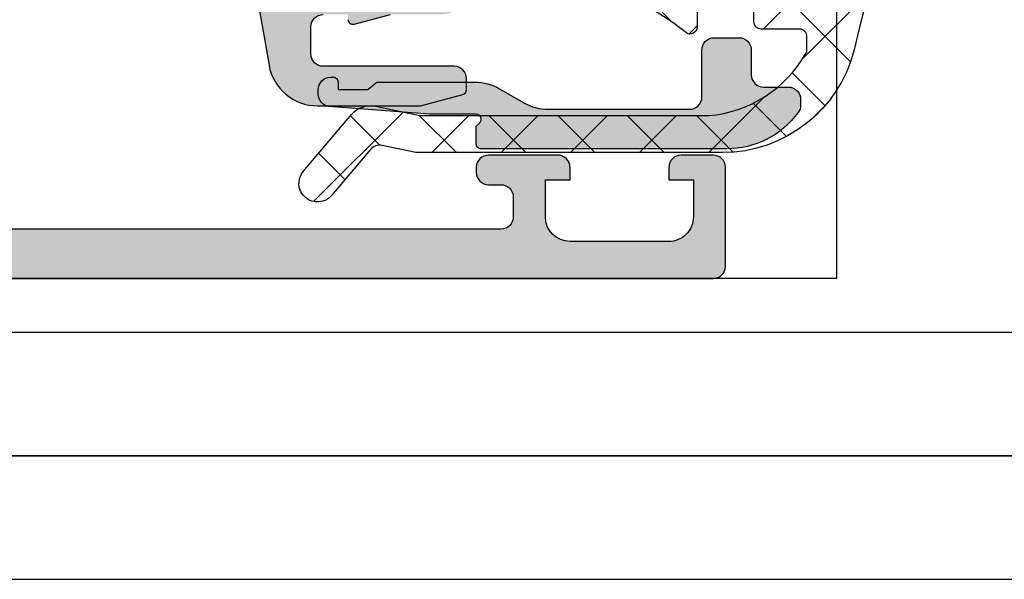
# Model space of a CAD drawing. Header units: millimetres. Extents: x 373037 to 682063, y 76092 to 274210.
# Tile 95 of 256: x 667179 to 667219, y 249592 to 249615. Entities that reach past the tile are written whole.
import ezdxf

# ---------------------------------------------------------------- set-up
doc = ezdxf.new("R2010")
doc.units = ezdxf.units.MM
doc.header["$LTSCALE"] = 100
doc.linetypes.add('ČÁRKOVANÁ', pattern=[19.049999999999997, 12.7, -6.35])
doc.layers.add('PUDORYS', color=253, linetype='CONTINUOUS')

msp = doc.modelspace()

# ---------------------------------------------------------------- hatches: boundary and pattern name
at = {"layer": 'PUDORYS', "true_color": 0x939598}
h = msp.add_hatch(color=252, dxfattribs=at)
edge = h.paths.add_edge_path(flags=16)
edge.add_line((667189.9382820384, 249616.8325612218), (667189.9382820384, 249621.0323112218))
edge.add_ellipse((667190.4382816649, 249621.0323115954), major_axis=(-0.4999996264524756, 0), ratio=1, start_angle=-90.00004280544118, end_angle=4.280877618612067e-05, ccw=False)
edge.add_line((667190.4382820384, 249621.5323112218), (667194.8383060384, 249621.5323112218))
edge.add_ellipse((667194.838306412, 249621.0323115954), major_axis=(-0.4999996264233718, 0), ratio=1, start_angle=179.9999571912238, end_angle=270.0000428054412, ccw=False)
edge.add_line((667195.3383060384, 249621.0323112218), (667195.3383060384, 249616.8325622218))
edge.add_ellipse((667194.8383055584, 249616.8325627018), major_axis=(-0.5000004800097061, 0), ratio=1, start_angle=90.00005500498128, end_angle=179.9999449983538, ccw=False)
edge.add_line((667194.8383060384, 249616.3325622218), (667190.4382820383, 249616.3325612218))
edge.add_ellipse((667190.4382816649, 249616.8325608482), major_axis=(-0.4999996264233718, 0), ratio=1, start_angle=-4.280877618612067e-05, end_angle=90.00004280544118, ccw=False)
edge = h.paths.add_edge_path()
edge.add_line((667187.9399010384, 249619.7459652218), (667189.1396610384, 249612.9829652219))
edge.add_arc((667191.10891267, 249613.332309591), 1.999998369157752, 190.0595901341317, 270.0000392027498)
edge.add_line((667191.1089140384, 249611.3323112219), (667195.2738870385, 249611.3323112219))
edge.add_line((667195.2738870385, 249611.3323112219), (667196.9916760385, 249611.7925922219))
edge.add_arc((667196.9399121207, 249611.9857772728), 0.1999999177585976, 285.0000385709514, 359.9999853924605)
edge.add_line((667197.1399120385, 249611.9857772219), (667197.1399120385, 249612.4323112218))
edge.add_arc((667196.639912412, 249612.4323115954), 0.4999996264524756, 359.9999571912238, 450.0000428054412)
edge.add_line((667196.6399120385, 249612.9323112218), (667191.3399120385, 249612.9323112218))
edge.add_arc((667191.339911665, 249613.4323108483), 0.4999996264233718, 179.9999571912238, 270.0000428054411, ccw=False)
edge.add_line((667190.8399120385, 249613.4323112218), (667190.8399120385, 249614.5325612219))
edge.add_arc((667191.3399125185, 249614.5325607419), 0.5000004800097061, 90.00005500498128, 179.9999449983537, ccw=False)
edge.add_line((667191.3399120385, 249615.0325612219), (667192.3399120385, 249615.0325612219))
edge.add_line((667192.3399120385, 249615.0325612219), (667192.3399120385, 249614.8325612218))
edge.add_arc((667192.5399121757, 249614.8325615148), 0.2000001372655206, 180.0000839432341, 285.0000053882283)
edge.add_line((667192.5916760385, 249614.6393762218), (667194.0590640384, 249615.0325622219))
edge.add_line((667194.0590640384, 249615.0325622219), (667196.1399120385, 249615.0325622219))
edge.add_arc((667196.1399110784, 249616.0325631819), 1.00000096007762, 270.0000550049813, 359.9999449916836)
edge.add_line((667197.1399120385, 249616.0325622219), (667197.1399120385, 249626.9320642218))
edge.add_arc((667196.7399117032, 249626.9320644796), 0.400000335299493, 359.9999630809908, 479.9999168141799)
edge.add_line((667196.5399120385, 249627.2784752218), (667195.6770640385, 249626.7803092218))
edge.add_line((667195.6770640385, 249626.7803092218), (667194.1849030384, 249626.3524392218))
edge.add_arc((667194.2675944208, 249626.0640604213), 0.3000003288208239, 106.0000168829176, 210.1792413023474)
edge.add_line((667194.0082570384, 249625.9132482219), (667195.4399920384, 249623.4476372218))
edge.add_line((667195.4399920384, 249623.4476372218), (667195.4399920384, 249623.0272182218))
edge.add_arc((667195.248423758, 249623.0237257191), 0.1916001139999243, -92.52222190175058, 1.0444500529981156, ccw=False)
edge.add_line((667195.2399920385, 249622.8323112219), (667188.7505530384, 249622.8323112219))
edge.add_arc((667188.7323152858, 249623.0314777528), 0.1999998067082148, 155.85905187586, 275.2320045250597, ccw=False)
edge.add_line((667188.5498070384, 249623.1132742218), (667189.6181280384, 249625.4969592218))
edge.add_arc((667189.4356194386, 249625.5787559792), 0.2000002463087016, 335.859017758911, 428.0262022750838)
edge.add_line((667189.5104560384, 249625.7642272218), (667187.4872280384, 249626.5805872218))
edge.add_arc((667187.3375549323, 249626.2096453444), 0.39999989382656, 68.02618212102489, 180.0000175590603)
edge.add_line((667186.9375550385, 249626.2096452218), (667186.9375540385, 249624.1454982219))
edge.add_arc((667187.2375536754, 249624.1454973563), 0.2999996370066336, 179.9998346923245, 232.0950865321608)
edge.add_arc((667186.8689431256, 249623.672077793), 0.3000002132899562, -15.9998620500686, 52.0953475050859, ccw=False)
edge.add_line((667187.1573220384, 249623.5893872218), (667186.9400000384, 249622.8314982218))
edge.add_arc((667188.5399990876, 249622.8314977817), 1.599999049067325, 179.9999842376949, 238.4076055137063)
edge.add_arc((667187.4398670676, 249621.0427257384), 0.4999999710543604, 0.0015450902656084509, 58.407664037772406, ccw=False)
edge.add_line((667187.9398670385, 249621.0427392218), (667187.9399010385, 249619.7459652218))
h = msp.add_hatch(color=252, dxfattribs=at)
edge = h.paths.add_edge_path()
edge.add_arc((667207.138070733, 249604.8364137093), 0.5000674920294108, 270.0077324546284, 359.9922675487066)
edge.add_line((667207.6381382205, 249604.8363462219), (667207.6381382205, 249608.8363462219))
edge.add_arc((667207.138070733, 249608.8362787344), 0.5000674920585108, 0.007732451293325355, 89.99226754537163)
edge.add_line((667207.1381382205, 249609.3363462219), (667205.8380893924, 249609.3363462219))
edge.add_arc((667205.8381262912, 249608.8363093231), 0.5000369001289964, 90.00422797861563, 179.9957720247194)
edge.add_line((667205.3380893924, 249608.8363462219), (667205.3380893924, 249608.3363462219))
edge.add_line((667205.3380893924, 249608.3363462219), (667206.3380893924, 249608.3363462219))
edge.add_line((667206.3380893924, 249608.3363462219), (667206.3380893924, 249606.8363462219))
edge.add_arc((667205.338126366, 249606.8363092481), 0.9999630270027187, -90.00211851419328, 0.0021185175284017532, ccw=False)
edge.add_line((667205.3380893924, 249605.8363462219), (667201.3380893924, 249605.8363462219))
edge.add_arc((667201.3381662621, 249606.8364230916), 1.000076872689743, 180.0044039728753, 269.9955960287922, ccw=False)
edge.add_line((667200.3380893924, 249606.8363462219), (667200.3380893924, 249608.3363462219))
edge.add_line((667200.3380893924, 249608.3363462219), (667201.3380893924, 249608.3363462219))
edge.add_line((667201.3380893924, 249608.3363462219), (667201.3380893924, 249608.8363462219))
edge.add_arc((667200.8381468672, 249608.8364036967), 0.4999425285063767, 359.9934131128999, 450.0065868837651)
edge.add_line((667200.8380893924, 249609.3363462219), (667198.0381015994, 249609.3363462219))
edge.add_arc((667198.0381015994, 249608.8363462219), 0.5, 90, 180)
edge.add_line((667197.5381015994, 249608.8363462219), (667197.5381015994, 249608.6363462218))
edge.add_arc((667198.0381015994, 249608.6363462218), 0.5, 180, 270)
edge.add_line((667198.0381015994, 249608.1363462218), (667198.5381015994, 249608.1363462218))
edge.add_arc((667198.5380665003, 249607.6363111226), 0.5000351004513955, 0.00402179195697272, 89.99597821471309, ccw=False)
edge.add_line((667199.0381015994, 249607.6363462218), (667199.0381015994, 249606.83634317))
edge.add_arc((667198.538085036, 249606.8363597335), 0.5000165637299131, 270.00189796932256, 359.99810203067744, ccw=False)
edge.add_line((667198.5381015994, 249606.33634317), (667167.2381077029, 249606.33634317))
edge.add_line((667167.2381077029, 249606.33634317), (667161.1996500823, 249606.7687398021))
edge.add_arc((667161.2381061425, 249607.7679594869), 0.9999594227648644, 180, 267.7959971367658, ccw=False)
edge.add_line((667160.2381467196, 249607.7679594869), (667160.2381467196, 249614.4364116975))
edge.add_arc((667160.7381467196, 249614.4364116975), 0.5, 90, 180, ccw=False)
edge.add_line((667160.7381467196, 249614.9364116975), (667161.6381467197, 249614.9364116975))
edge.add_arc((667161.6381467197, 249615.4364116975), 0.5, 270, 360)
edge.add_line((667162.1381467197, 249615.4364116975), (667162.1381467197, 249616.8364132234))
edge.add_arc((667162.2169831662, 249617.1039338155), 0.2788950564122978, 178.8354106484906, 253.5801235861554, ccw=False)
edge.add_line((667161.9381457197, 249617.1096022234), (667161.9381457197, 249617.5631962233))
edge.add_arc((667162.2170138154, 249617.5688568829), 0.2789255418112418, 106.4245945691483, 181.162870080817, ccw=False)
edge.add_line((667162.1381467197, 249617.8364002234), (667162.1381467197, 249619.7164112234))
edge.add_arc((667161.8381467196, 249619.7164112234), 0.3000000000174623, 0, 89.99999999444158)
edge.add_line((667161.8381467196, 249620.0164112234), (667160.8581724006, 249620.0164112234))
edge.add_arc((667160.8581724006, 249619.7164112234), 0.3000000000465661, 90.00000000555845, 180)
edge.add_line((667160.5581724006, 249619.7164112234), (667160.5581724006, 249616.9564132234))
edge.add_arc((667160.4381724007, 249616.9564132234), 0.1199999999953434, 270.0000000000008, 360, ccw=False)
edge.add_line((667160.4381724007, 249616.8364132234), (667156.1381467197, 249616.8364132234))
edge.add_arc((667156.1381467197, 249617.3364132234), 0.5, 180, 270, ccw=False)
edge.add_line((667155.6381467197, 249617.3364132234), (667155.6381467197, 249618.0364132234))
edge.add_line((667155.6381467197, 249618.0364132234), (667157.0196421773, 249620.4292335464))
edge.add_arc((667156.900026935, 249620.4982934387), 0.1381197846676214, 330.0000000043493, 449.999999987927)
edge.add_line((667156.900026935, 249620.6364132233), (667153.1381467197, 249620.6364132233))
edge.add_arc((667153.1381467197, 249622.6364132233), 2, 180, 270, ccw=False)
edge.add_line((667151.1381467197, 249622.6364132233), (667151.1381467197, 249623.2044086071))
edge.add_arc((667150.6381467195, 249623.2044086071), 0.5000000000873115, 0, 34.47907176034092)
edge.add_arc((667146.9286481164, 249620.6569353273), 4.999999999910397, 34.47907176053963, 84.65077199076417)
edge.add_arc((667147.3762665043, 249625.498286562), 0.1381197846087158, 82.29756250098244, 210.0000000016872)
edge.add_line((667147.256651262, 249625.4292266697), (667148.6381467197, 249623.0364063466))
edge.add_line((667148.6381467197, 249623.0364063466), (667148.6381467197, 249622.3364063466))
edge.add_arc((667148.1381467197, 249622.3364063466), 0.5, 270.0000000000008, 360, ccw=False)
edge.add_line((667148.1381467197, 249621.8364063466), (667143.8381210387, 249621.8364063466))
edge.add_arc((667143.8381210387, 249621.9564063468), 0.1200000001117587, 180.0000000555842, 270, ccw=False)
edge.add_line((667143.7181210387, 249621.9564063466), (667143.7181210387, 249624.7164043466))
edge.add_arc((667143.4181210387, 249624.7164043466), 0.3000000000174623, 0, 90)
edge.add_line((667143.4181210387, 249625.0164043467), (667142.4381467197, 249625.0164043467))
edge.add_arc((667142.4381467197, 249624.7164043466), 0.3000000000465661, 90.00000000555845, 180)
edge.add_line((667142.1381467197, 249624.7164043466), (667142.1381467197, 249622.8363933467))
edge.add_arc((667142.059279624, 249622.5688500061), 0.2789255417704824, -1.1628700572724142, 73.57540545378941, ccw=False)
edge.add_line((667142.3381477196, 249622.5631893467), (667142.3381477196, 249622.1095953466))
edge.add_arc((667142.0593102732, 249622.1039269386), 0.2788950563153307, -73.58012358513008, 1.1645893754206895, ccw=False)
edge.add_line((667142.1381467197, 249621.8364063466), (667142.1381467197, 249618.8363478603))
edge.add_line((667142.1381467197, 249618.8363478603), (667142.8382190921, 249618.1362449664))
edge.add_line((667142.8382190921, 249618.1362449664), (667143.4382251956, 249618.1362449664))
edge.add_line((667143.4382251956, 249618.1362449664), (667143.4382251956, 249619.7362510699))
edge.add_arc((667143.938234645, 249619.7362416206), 0.5000094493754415, 90.0010827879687, 179.9989172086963, ccw=False)
edge.add_line((667143.9382251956, 249620.2362510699), (667144.3336532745, 249620.2362510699))
edge.add_arc((667144.3336532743, 249619.7362510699), 0.5, 74.99999998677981, 89.99999998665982, ccw=False)
edge.add_line((667144.463062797, 249620.219213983), (667145.896949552, 249619.835005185))
edge.add_arc((667145.638130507, 249618.8690793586), 1.000000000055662, 0, 74.9999999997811, ccw=False)
edge.add_line((667146.638130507, 249618.8690793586), (667146.638130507, 249613.1362571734))
edge.add_line((667146.638130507, 249613.1362571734), (667143.4382251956, 249613.1362571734))
edge.add_line((667143.4382251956, 249613.1362571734), (667143.4382251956, 249613.9362449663))
edge.add_line((667143.4382251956, 249613.9362449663), (667142.8382190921, 249613.9362449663))
edge.add_line((667142.8382190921, 249613.9362449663), (667142.1382374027, 249612.723812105))
edge.add_line((667142.1382374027, 249612.723812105), (667142.1382374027, 249611.6362571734))
edge.add_line((667142.1382374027, 249611.6362571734), (667157.1381467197, 249611.6362571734))
edge.add_arc((667157.1381467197, 249611.1362571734), 0.5, 0, 90, ccw=False)
edge.add_line((667157.6381467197, 249611.1362571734), (667157.6381467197, 249605.3363462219))
edge.add_arc((667158.6381467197, 249605.3363462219), 1, 180, 270)
edge.add_line((667158.6381467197, 249604.3363462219), (667207.1381382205, 249604.3363462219))
edge = h.paths.add_edge_path(flags=16)
edge.add_line((667148.238130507, 249613.9362449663), (667148.238130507, 249618.3362449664))
edge.add_arc((667148.738130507, 249618.3362449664), 0.5, 90, 180, ccw=False)
edge.add_line((667148.738130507, 249618.8362449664), (667153.138130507, 249618.8362449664))
edge.add_arc((667153.138130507, 249618.3362449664), 0.5, 0, 90, ccw=False)
edge.add_line((667153.638130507, 249618.3362449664), (667153.638130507, 249613.9362449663))
edge.add_arc((667153.138130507, 249613.9362449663), 0.5, 270.0000000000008, 360, ccw=False)
edge.add_line((667153.138130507, 249613.4362449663), (667148.738130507, 249613.4362449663))
edge.add_arc((667148.738130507, 249613.9362449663), 0.5, 180, 270, ccw=False)
h = msp.add_hatch(dxfattribs=at)
h.set_pattern_fill('ANSI37', color=252, scale=0.625, angle=90, style=0)
h.set_pattern_definition([(135, (667197.6381380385, 249611.3363462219), (-1.403165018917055, -1.403165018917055), []), (225, (667197.6381380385, 249611.3363462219), (1.403165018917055, -1.403165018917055), [])])
edge = h.paths.add_edge_path()
edge.add_ellipse((667206.525053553, 249615.9569080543), major_axis=(-5.03946705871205, 0), ratio=1, start_angle=94.96446126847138, end_angle=150.2082155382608)
edge.add_ellipse((667210.6381380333, 249613.6021078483), major_axis=(-0.3000000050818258, 0), ratio=1, start_angle=150.2078270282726, end_angle=179.999307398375)
edge.add_line((667210.9381380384, 249613.6021042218), (667210.9381410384, 249614.1363882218))
edge.add_ellipse((667210.6381412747, 249614.136389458), major_axis=(-0.2999997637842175, 0), ratio=1, start_angle=179.9997639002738, end_angle=270.0000451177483)
edge.add_line((667210.6381410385, 249614.4363892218), (667209.0881440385, 249614.4363892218))
edge.add_ellipse((667209.0881516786, 249614.7363998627), major_axis=(-0.300010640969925, 0), ratio=1, start_angle=0.004323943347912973, end_angle=89.99854089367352, ccw=False)
edge.add_line((667208.7881410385, 249614.7363772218), (667208.7881300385, 249616.1363592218))
edge.add_ellipse((667208.4881402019, 249616.1363563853), major_axis=(-0.2999898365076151, 0), ratio=1, start_angle=180.0005417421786, end_angle=269.9996492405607)
edge.add_line((667208.4881420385, 249616.4363462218), (667206.7881300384, 249616.4363462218))
edge.add_ellipse((667206.7881371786, 249616.1363360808), major_axis=(-0.3000101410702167, 0), ratio=1, start_angle=270.0013636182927, end_angle=359.9955805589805)
edge.add_line((667206.4881270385, 249616.1363592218), (667206.4881380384, 249614.5725282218))
edge.add_ellipse((667206.1869789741, 249614.5396711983), major_axis=(-0.3029461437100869, 0), ratio=1, start_angle=76.51642267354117, end_angle=186.2264508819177, ccw=False)
edge.add_ellipse((667197.4820558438, 249603.2237068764), major_axis=(-14.00076634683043, 0), ratio=1, start_angle=231.9243799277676, end_angle=254.6982677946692)
edge.add_ellipse((667201.2887694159, 249617.2159446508), major_axis=(-0.5004721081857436, 0), ratio=1, start_angle=-39.80663437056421, end_angle=77.08239147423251, ccw=False)
edge.add_line((667200.9043020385, 249617.5363462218), (667209.1875810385, 249617.5363462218))
edge.add_ellipse((667209.187580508, 249617.0363465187), major_axis=(-0.4999997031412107, 0), ratio=1, start_angle=209.9999803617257, end_angle=269.9999392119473, ccw=False)
edge.add_line((667209.6205930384, 249617.2863462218), (667209.7937990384, 249616.9863462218))
edge.add_ellipse((667210.226811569, 249617.2363459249), major_axis=(-0.4999997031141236, 0), ratio=1, start_angle=29.99998036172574, end_angle=89.99993921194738)
edge.add_line((667210.2268110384, 249616.7363462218), (667211.8561590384, 249616.7363462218))
edge.add_ellipse((667211.8561598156, 249617.7363455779), major_axis=(-0.999999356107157, 0), ratio=1, start_angle=89.99995547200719, end_angle=149.9496611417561)
edge.add_ellipse((667219.0405405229, 249613.5800187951), major_axis=(-7.300023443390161, 0), ratio=1, start_angle=281.28555368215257, end_angle=329.9496454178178, ccw=False)
edge.add_ellipse((667217.2253084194, 249620.6363558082), major_axis=(-0.3999905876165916, 0), ratio=1, start_angle=110.50182945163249, end_angle=194.8529752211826, ccw=False)
edge.add_ellipse((667219.5993753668, 249614.2872576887), major_axis=(-6.378448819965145, 0), ratio=1, start_angle=290.5018745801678, end_angle=345.5474022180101)
edge.add_line((667213.4227760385, 249615.8791842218), (667213.0591890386, 249614.4684772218))
edge.add_line((667213.0591890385, 249614.4684772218), (667212.8490760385, 249613.6057762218))
edge.add_ellipse((667207.5124533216, 249614.9363412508), major_axis=(-5.499995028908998, 0), ratio=1, start_angle=89.99996579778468, end_angle=166.0000450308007, ccw=False)
edge.add_line((667207.5124500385, 249609.4363462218), (667195.0944220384, 249609.4363462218))
edge.add_line((667195.0944220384, 249609.4363462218), (667193.7313650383, 249609.7239652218))
edge.add_ellipse((667193.6281324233, 249609.2347388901), major_axis=(-0.4999993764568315, 0), ratio=1, start_angle=258.0846992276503, end_angle=319.7162484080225)
edge.add_line((667193.2467070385, 249609.5580252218), (667191.6730960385, 249607.7014172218))
edge.add_ellipse((667191.1009570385, 249608.1863467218), major_axis=(-0.749999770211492, 0), ratio=1, start_angle=-40.28370615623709, end_angle=139.7162938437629, ccw=False)
edge.add_line((667190.5288180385, 249608.6712762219), (667192.4881040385, 249610.9829202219))
edge.add_ellipse((667193.2509556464, 249610.3363480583), major_axis=(-0.9999990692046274, 0), ratio=1, start_angle=258.08475213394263, end_angle=319.7163013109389, ccw=False)
edge.add_line((667193.4574200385, 249611.3148012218), (667195.2509570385, 249610.9363462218))
edge.add_line((667195.2509570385, 249610.9363462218), (667206.9611580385, 249610.9363462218))
h = msp.add_hatch(color=252, dxfattribs=at)
edge = h.paths.add_edge_path()
edge.add_line((667193.1381380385, 249611.9903462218), (667193.5113430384, 249612.2903462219))
edge.add_line((667193.5113430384, 249612.2903462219), (667197.4845480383, 249612.2903462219))
edge.add_ellipse((667197.4845464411, 249610.2903390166), major_axis=(-2.000007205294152, 0), ratio=1, start_angle=240.00006633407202, end_angle=269.99995423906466, ccw=False)
edge.add_line((667198.4845480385, 249612.0223972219), (667199.4616000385, 249611.4582952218))
edge.add_ellipse((667200.4616016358, 249613.1903534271), major_axis=(-2.000007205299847, 0), ratio=1, start_angle=60.00006633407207, end_angle=89.9999542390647)
edge.add_line((667200.4616000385, 249611.1903462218), (667206.1814340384, 249611.1903462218))
edge.add_ellipse((667206.181434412, 249611.6903458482), major_axis=(-0.4999996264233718, 0), ratio=1, start_angle=89.99995719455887, end_angle=180.0000428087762)
edge.add_line((667206.6814340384, 249611.6903462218), (667206.6814340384, 249613.5903462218))
edge.add_ellipse((667207.1811760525, 249613.5906042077), major_axis=(-0.499742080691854, 0), ratio=1, start_angle=-90.0295782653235, end_angle=0.029578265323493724, ccw=False)
edge.add_line((667207.1814340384, 249614.0903462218), (667208.1814340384, 249614.0903462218))
edge.add_ellipse((667208.1816920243, 249613.5906042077), major_axis=(-0.499742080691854, 0), ratio=1, start_angle=179.9704217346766, end_angle=270.0295782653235, ccw=False)
edge.add_line((667208.6814340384, 249613.5903462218), (667208.6814340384, 249612.5903462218))
edge.add_ellipse((667209.1811734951, 249612.5900856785), major_axis=(-0.4997395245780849, 0), ratio=1, start_angle=-0.02987162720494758, end_angle=90.02987163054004)
edge.add_line((667209.1814340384, 249612.0903462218), (667210.1814340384, 249612.0903462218))
edge.add_ellipse((667210.1816879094, 249611.5905980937), major_axis=(-0.4997481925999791, 0), ratio=1, start_angle=179.971123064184, end_angle=270.02910612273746, ccw=False)
edge.add_line((667210.6814360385, 249611.5903462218), (667210.6814360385, 249611.3573152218))
edge.add_ellipse((667210.1814368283, 249611.3573147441), major_axis=(-0.4999992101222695, 0), ratio=1, start_angle=143.7506869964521, end_angle=180.0000547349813, ccw=False)
edge.add_ellipse((667207.6814334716, 249613.1903526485), major_axis=(-3.600006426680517, 0), ratio=1, start_angle=90.00004085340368, end_angle=143.7506139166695, ccw=False)
edge.add_line((667207.6814360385, 249609.5903462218), (667197.7381380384, 249609.5903462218))
edge.add_ellipse((667197.7381378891, 249609.7903460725), major_axis=(-0.1999998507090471, 0), ratio=1, start_angle=-4.278876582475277e-05, end_angle=90.00004278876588, ccw=False)
edge.add_line((667197.5381380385, 249609.7903462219), (667197.5381380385, 249610.5075672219))
edge.add_line((667197.5381380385, 249610.5075672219), (667197.6790990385, 249610.6484662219))
edge.add_ellipse((667197.5381376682, 249610.7903461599), major_axis=(-0.2000000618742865, 0), ratio=1, start_angle=134.8139243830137, end_angle=269.9998939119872)
edge.add_line((667197.5381380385, 249610.9903462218), (667195.6385690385, 249610.9903462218))
edge.add_line((667195.6385690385, 249610.9903462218), (667191.5599210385, 249611.3046642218))
edge.add_ellipse((667191.6381385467, 249611.7985088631), major_axis=(-0.5000005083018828, 0), ratio=1, start_angle=7.347781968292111e-05, end_angle=80.99997722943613, ccw=False)
edge.add_line((667191.1381380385, 249611.7985082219), (667191.1381380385, 249611.9903462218))
edge.add_ellipse((667191.6381376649, 249611.9903465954), major_axis=(-0.4999996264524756, 0), ratio=1, start_angle=-90.00004280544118, end_angle=4.280877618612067e-05, ccw=False)
edge.add_line((667191.6381380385, 249612.4903462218), (667191.7381380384, 249612.4903462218))
edge.add_ellipse((667191.7381381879, 249612.2903463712), major_axis=(-0.1999998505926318, 0), ratio=1, start_angle=179.9999572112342, end_angle=270.0000428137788, ccw=False)
edge.add_line((667191.9381380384, 249612.2903462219), (667191.9381380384, 249611.9903462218))
edge.add_line((667191.9381380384, 249611.9903462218), (667193.1381380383, 249611.9903462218))

# ---------------------------------------------------------------- linework, layer by layer
at = {"layer": 'PUDORYS', "color": 252, "ltscale": 15, "true_color": 0x939598}
for points in [[(655036.6382374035, 249592.1544280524), (681616.6382374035, 249592.1544280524), (681616.6382374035, 273272.1544280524), (655036.6382374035, 273272.1544280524)], [(681611.6382374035, 273267.1544280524), (655041.6382374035, 273267.1544280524), (655041.6382374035, 249597.1544280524), (681611.6382374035, 249597.1544280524)], [(667140.1381383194, 249689.3363003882), (667212.1381101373, 249689.3363003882), (667212.1381101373, 249604.3363283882), (667140.1381383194, 249604.3363283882)]]:
    msp.add_lwpolyline(points, close=True, dxfattribs=at)
at = {"layer": 'PUDORYS', "color": 252, "linetype": 'ČÁRKOVANÁ', "ltscale": 5, "true_color": 0x939598}
for points in [[(681606.6382374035, 249602.1544280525), (655036.6382374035, 249602.1544280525), (655036.6382374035, 273272.1544280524), (681606.6382374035, 273272.1544280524)], [(681611.6382374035, 249597.1544280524), (655041.6382374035, 249597.1544280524), (655041.6382374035, 273267.1544280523), (681611.6382374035, 273267.1544280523)]]:
    msp.add_lwpolyline(points, close=True, dxfattribs=at)
at = {"layer": 'PUDORYS', "color": 252, "true_color": 0x939598}
for points in [[(667187.9399010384, 249619.7459652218), (667189.1396610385, 249612.9829652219), (667189.1396610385, 249612.9829652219, 0.363676), (667191.1089140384, 249611.3323112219), (667195.2738870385, 249611.3323112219), (667196.9916760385, 249611.7925922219), (667196.9916760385, 249611.7925922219, 0.339454), (667197.1399120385, 249611.9857772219), (667197.1399120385, 249612.4323112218), (667197.1399120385, 249612.4323112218, 0.414214), (667196.6399120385, 249612.9323112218), (667191.3399120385, 249612.9323112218), (667191.3399120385, 249612.9323112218, -0.414214), (667190.8399120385, 249613.4323112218), (667190.8399120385, 249614.5325612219), (667190.8399120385, 249614.5325612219, -0.414213), (667191.3399120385, 249615.0325612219)], [(667192.3399120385, 249614.8325612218, 0.493145), (667192.5916760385, 249614.6393762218), (667194.0590640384, 249615.0325622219)], [(667158.6381467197, 249604.3363462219), (667207.1381382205, 249604.3363462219, 0.4141345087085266), (667207.6381382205, 249604.8363462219), (667207.6381382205, 249608.8363462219, 0.4141345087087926), (667207.1381382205, 249609.3363462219), (667205.8380893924, 249609.3363462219, 0.4141703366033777), (667205.3380893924, 249608.8363462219), (667205.3380893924, 249608.3363462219), (667206.3380893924, 249608.3363462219), (667206.3380893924, 249606.8363462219, -0.4142352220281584), (667205.3380893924, 249605.8363462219), (667201.3380893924, 249605.8363462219, -0.4141685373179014), (667200.3380893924, 249606.8363462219), (667200.3380893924, 249608.3363462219), (667201.3380893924, 249608.3363462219), (667201.3380893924, 249608.8363462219, 0.4142809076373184), (667200.8380893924, 249609.3363462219), (667198.0381015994, 249609.3363462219, 0.4142135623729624), (667197.5381015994, 249608.8363462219), (667197.5381015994, 249608.6363462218, 0.414213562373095), (667198.0381015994, 249608.1363462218), (667198.5381015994, 249608.1363462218, -0.4141724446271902), (667199.0381015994, 249607.6363462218), (667199.0381015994, 249606.83634317, -0.4141941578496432), (667198.5381015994, 249606.33634317), (667167.2381077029, 249606.33634317)]]:
    msp.add_lwpolyline(points, format="xyb", dxfattribs=at)
at = {"layer": 'PUDORYS', "color": 252, "true_color": 0x939598, "extrusion": (0, 0, -1)}
for points in [[(-667206.4881270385, 249616.1363592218), (-667206.4881380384, 249614.5725282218), (-667206.4881380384, 249614.5725282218, 0.51896), (-667206.1163420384, 249614.2450752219, -0.0996982), (-667201.1768890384, 249616.7281382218, 0.559391)], [(-667213.4227760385, 249615.8791842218), (-667213.0591890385, 249614.4684772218), (-667212.8490760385, 249613.6057762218), (-667212.8490760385, 249613.6057762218, 0.344328), (-667207.5124500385, 249609.4363462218), (-667195.0944220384, 249609.4363462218), (-667193.7313650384, 249609.7239652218), (-667193.7313650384, 249609.7239652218, -0.275594), (-667193.2467070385, 249609.5580252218), (-667191.6730960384, 249607.7014172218), (-667191.6730960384, 249607.7014172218, 1), (-667190.5288180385, 249608.6712762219), (-667192.4881040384, 249610.9829202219), (-667192.4881040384, 249610.9829202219, 0.275594), (-667193.4574200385, 249611.3148012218), (-667195.2509570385, 249610.9363462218), (-667206.9611580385, 249610.9363462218), (-667206.9611580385, 249610.9363462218, -0.245826), (-667210.8984880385, 249613.4530512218, -0.130727), (-667210.9381380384, 249613.6021042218), (-667210.9381410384, 249614.1363882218), (-667210.9381410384, 249614.1363882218, -0.414215), (-667210.6381410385, 249614.4363892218), (-667209.0881440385, 249614.4363892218), (-667209.0881440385, 249614.4363892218, 0.414184), (-667208.7881410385, 249614.7363772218), (-667208.7881300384, 249616.1363592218)]]:
    msp.add_lwpolyline(points, format="xyb", dxfattribs=at)
msp.add_lwpolyline([(-667193.1381380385, 249611.9903462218), (-667193.5113430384, 249612.2903462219), (-667197.4845480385, 249612.2903462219), (-667197.4845480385, 249612.2903462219, 0.131652), (-667198.4845480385, 249612.0223972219), (-667199.4616000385, 249611.4582952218), (-667199.4616000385, 249611.4582952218, -0.131652), (-667200.4616000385, 249611.1903462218), (-667206.1814340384, 249611.1903462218), (-667206.1814340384, 249611.1903462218, -0.414214), (-667206.6814340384, 249611.6903462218), (-667206.6814340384, 249613.5903462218), (-667206.6814340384, 249613.5903462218, 0.414516), (-667207.1814340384, 249614.0903462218), (-667208.1814340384, 249614.0903462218), (-667208.1814340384, 249614.0903462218, 0.414516), (-667208.6814340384, 249613.5903462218), (-667208.6814340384, 249612.5903462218), (-667208.6814340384, 249612.5903462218, -0.414519), (-667209.1814340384, 249612.0903462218), (-667210.1814340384, 249612.0903462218), (-667210.1814340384, 249612.0903462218, 0.41451), (-667210.6814360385, 249611.5903462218), (-667210.6814360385, 249611.3573152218), (-667210.6814360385, 249611.3573152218, 0.1595), (-667210.5846620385, 249611.0616652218, 0.238928), (-667207.6814360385, 249609.5903462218), (-667197.7381380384, 249609.5903462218), (-667197.7381380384, 249609.5903462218, 0.414214), (-667197.5381380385, 249609.7903462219), (-667197.5381380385, 249610.5075672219), (-667197.6790990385, 249610.6484662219), (-667197.6790990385, 249610.6484662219, -0.669353), (-667197.5381380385, 249610.9903462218), (-667195.6385690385, 249610.9903462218), (-667191.5599210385, 249611.3046642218), (-667191.5599210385, 249611.3046642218, 0.368919), (-667191.1381380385, 249611.7985082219), (-667191.1381380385, 249611.9903462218), (-667191.1381380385, 249611.9903462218, 0.414214), (-667191.6381380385, 249612.4903462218), (-667191.7381380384, 249612.4903462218), (-667191.7381380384, 249612.4903462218, 0.414214), (-667191.9381380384, 249612.2903462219), (-667191.9381380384, 249611.9903462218), (-667193.1381380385, 249611.9903462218)], format="xyb", close=True, dxfattribs=at)

doc.saveas('drawing.dxf')
